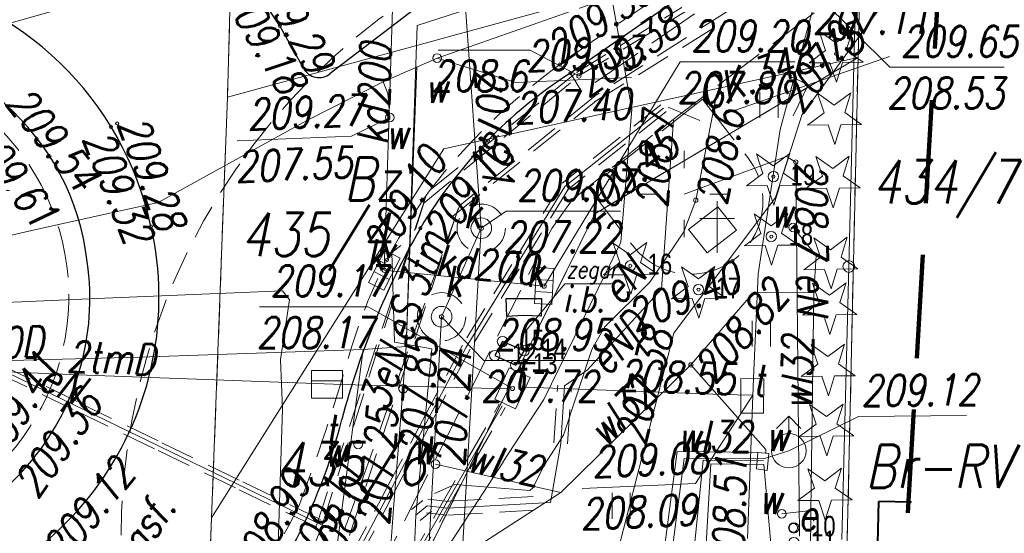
# Model space of a CAD drawing. Extents: x 6591072 to 6591270, y 5674713 to 5675005.
# Tile 36 of 37: x 6591226 to 6591254, y 5674957 to 5674972. Entities that reach past the tile are written whole.
import ezdxf
from ezdxf.enums import TextEntityAlignment as Align

# ---------------------------------------------------------------- set-up
doc = ezdxf.new("R2010")
doc.units = 0
doc.header["$PDMODE"] = 33
doc.header["$PDSIZE"] = 0.3
for name, pattern in [('1', [0]), ('2', [1.5, 1, -0.5]), ('BGT', [0]), ('BPB', [1.5, 1, -0.5]), ('BUD', [0]), ('KOC', [2, 1.5, -0.5]), ('KOJ', [0]), ('KON', [1.5, 1, -0.5]), ('KOU', [1.5, 1, -0.5]), ('UBE', [1.5, 1, -0.5]), ('UBT', [1.5, 1, -0.5]), ('UOK', [1.5, 1, -0.5]), ('UOT', [1.5, 1, -0.5]), ('UOW', [1.5, 1, -0.5]), ('UPE', [0]), ('UPG', [0]), ('UPK', [0]), ('UPT', [0]), ('UPW', [0]), ('UXE', [1.5, 1, -0.5])]:
    doc.linetypes.add(name, pattern=pattern)
doc.layers.get('0').update_dxf_attribs({"color": 250, "linetype": 'CONTINUOUS', "lineweight": 100})
doc.layers.add('BUIB', color=7, linetype='CONTINUOUS', lineweight=20, true_color=0x0a0909)
doc.layers.add('BUIB_O', color=7, linetype='CONTINUOUS', lineweight=20, true_color=0x0a0909)
for name, color, linetype, lineweight in [('DROGI_L_0', 7, 'KON', 18), ('Dzialki', 7, '1', 18), ('EBTPO_L_6', 250, '1', 25), ('EBTPO_T_1', 250, 'CONTINUOUS', 0), ('EBUPP_L_1', 250, 'BUD', 40), ('ENERGETYKA_L_0', 1, 'UXE', 18), ('ENERGETYKA_T_0', 1, 'CONTINUOUS', 18), ('ENERGETYKA_T_2', 1, 'CONTINUOUS', 18), ('Kontury', 90, '1', 18), ('Numery_dzialek', 7, 'CONTINUOUS', 18), ('Numery_konturow', 90, 'CONTINUOUS', 13), ('SDROK_T_0', 7, 'CONTINUOUS', 18), ('SDRPK_L_0', 7, 'KOJ', 25), ('SDRPK_L_1', 7, 'KOU', 18), ('SDRPK_L_2', 7, 'KOC', 18), ('SZAPM_T_0', 7, 'CONTINUOUS', 18), ('SZOPO_L_0', 7, 'BGT', 18), ('SZZPZ_T_0', 7, 'CONTINUOUS', 18), ('UEEOA_T_3', 1, 'CONTINUOUS', 18), ('UEEOA_T_9', 1, 'CONTINUOUS', 18), ('UEEOC_T_0', 1, 'CONTINUOUS', 18), ('UEEOC_T_1', 1, 'CONTINUOUS', 18), ('UEEOO_T_0', 1, 'CONTINUOUS', 18), ('UEEOO_T_1', 1, 'CONTINUOUS', 18), ('UEEPB_L_0', 1, 'UBE', 18), ('UEEPB_L_1', 1, 'UBE', 18), ('UEEPON_L_0', 1, 'UPE', 18), ('UEEPON_L_1', 1, 'UPE', 18), ('UGGPON_L_1', 2, 'UPG', 18), ('UKKOA_T_14', 36, 'CONTINUOUS', 18), ('UKKOA_T_3', 36, 'CONTINUOUS', 18), ('UKKOA_T_4', 36, 'CONTINUOUS', 18), ('UKKOA_T_9', 36, 'CONTINUOUS', 18), ('UKKOC_T_0', 36, 'CONTINUOUS', 18), ('UKKOC_T_1', 36, 'CONTINUOUS', 18), ('UKKOC_T_3', 36, 'CONTINUOUS', 18), ('UKKOC_T_4', 36, 'CONTINUOUS', 18), ('UKKOO_T_0', 36, 'CONTINUOUS', 18), ('UKKPA_L_5', 36, 'UOK', 18), ('UKKPOM_L_0', 36, 'UPG', 18), ('UKKPOP_L_1', 36, 'UPG', 18), ('UTTOA_T_14', 30, 'CONTINUOUS', 18), ('UTTOA_T_3', 30, 'CONTINUOUS', 18), ('UTTOC_T_2', 30, 'CONTINUOUS', 18), ('UTTOC_T_3', 30, 'CONTINUOUS', 18), ('UTTOO_T_2', 30, 'CONTINUOUS', 18), ('UTTPA_L_10', 30, '1', 18), ('UTTPA_L_7', 30, 'UOT', 18), ('UTTPB_L_2', 30, 'UBT', 18), ('UTTPOM_L_0', 30, 'UPT', 18), ('UTTPOM_L_1', 30, 'UPT', 18), ('UWWOA_T_12', 5, 'CONTINUOUS', 18), ('UWWOA_T_2', 5, 'CONTINUOUS', 18), ('UWWOA_T_3', 5, 'CONTINUOUS', 18), ('UWWOA_T_7', 5, 'CONTINUOUS', 18), ('UWWOA_T_8', 5, 'CONTINUOUS', 18), ('UWWOC_T_0', 5, 'CONTINUOUS', 18), ('UWWOC_T_2', 5, 'CONTINUOUS', 18), ('UWWOC_T_3', 5, 'CONTINUOUS', 18), ('UWWOO_T_1', 5, 'CONTINUOUS', 18), ('UWWOO_T_4', 5, 'CONTINUOUS', 18), ('UWWPA_L_0', 5, 'UOW', 18), ('UWWPL_L_0', 5, 'UPW', 18), ('UWWPL_L_1', 5, 'UPW', 18), ('UWWPM_L_0', 5, 'UPW', 18), ('UWWPM_L_1', 5, 'UPW', 18), ('UWWPM_L_6', 5, 'UPW', 18), ('WUKOS_T_1', 7, 'CONTINUOUS', 18), ('ZAKRES', 250, '2', 100)]:
    doc.layers.add(name, color=color, linetype=linetype, lineweight=lineweight)
for name, color, linetype, lineweight, plot in [('PP$$O', 209, 'CONTINUOUS', 13, False), ('PPINO', 4, 'CONTINUOUS', 13, False), ('PPINP', 4, 'CONTINUOUS', 13, False), ('PPULO', 181, 'CONTINUOUS', 13, False), ('PPULP', 181, 'CONTINUOUS', 13, False), ('PPZAO', 51, 'CONTINUOUS', 13, False), ('PPZAP', 51, 'CONTINUOUS', 13, False)]:
    doc.layers.add(name, color=color, linetype=linetype, lineweight=lineweight, plot=plot)
doc.styles.add('K1_ACAD', font='romans.shx', dxfattribs={"width": 0.8, "oblique": 12})
doc.styles.add('OPIS_PIK', font='txt', dxfattribs={"width": 0.8, "height": 1.2})
doc.styles.get("Standard").update_dxf_attribs({"font": 'Simplex.SHX', "width": 0.75})

# ---------------------------------------------------------------- blocks, each defined once
blk = doc.blocks.new('other_WSU')
at = {"linetype": 'Continuous'}
blk.add_circle((0, 0), 0.045, dxfattribs=at)
blk = doc.blocks.new('other_LAT')
at = {"linetype": 'Continuous'}
for p, q in [((0, 0.75), (0, 1.25)), ((-1.25, 0), (-0.75, 0)), ((0.75, 0), (1.25, 0)), ((0, -0.75), (0, -1.25))]:
    blk.add_line(p, q, dxfattribs=at)
blk = doc.blocks.new('other_UGE')
at = {"linetype": 'Continuous'}
blk.add_circle((0, 0), 0.0625, dxfattribs=at)
blk = doc.blocks.new('other_WLZ')
at = {"linetype": 'Continuous'}
blk.add_circle((0, 0), 0.3, dxfattribs=at)
blk = doc.blocks.new('other_KRA')
at = {"linetype": 'Continuous'}
for p, q in [((-0.525, -0.25), (-0.525, 0.25)), ((-0.525, 0.25), (0.525, 0.25)), ((-0.175, -0.25), (-0.175, 0.25)), ((0.175, -0.25), (0.175, 0.25)), ((0.525, 0.25), (0.525, -0.25)), ((0.525, -0.25), (-0.525, -0.25))]:
    blk.add_line(p, q, dxfattribs=at)
blk = doc.blocks.new('other_UGK')
at = {"linetype": 'Continuous'}
blk.add_circle((0, 0), 0.0625, dxfattribs=at)
blk = doc.blocks.new('other_WLD')
at = {"linetype": 'Continuous'}
for p, q in [((0.5, 0.333), (-0.5, 0.333)), ((-0.5, 0.333), (-0.5, -0.333)), ((0.5, -0.333), (0.5, 0.333)), ((-0.5, -0.333), (0.5, -0.333))]:
    blk.add_line(p, q, dxfattribs=at)
blk = doc.blocks.new('ARM')
at = {"linetype": 'Continuous'}
blk.add_circle((0, 0), 0.125, dxfattribs=at)
blk = doc.blocks.new('other_HYP')
at = {"linetype": 'Continuous'}
for p, q in [((0, 1), (-0.35355, 0.64645)), ((0, 1), (0.35355, 0.64645)), ((0, 0.5), (0, 1))]:
    blk.add_line(p, q, dxfattribs=at)
blk.add_circle((0, 0), 0.5, dxfattribs=at)
blk = doc.blocks.new('other_UGW')
at = {"linetype": 'Continuous'}
blk.add_circle((0, 0), 0.0625, dxfattribs=at)
blk = doc.blocks.new('other_FIG')
at = {"linetype": 'Continuous'}
for p, q in [((0, 0.75), (0, -0.75)), ((-0.5, 0.25), (0.5, 0.25))]:
    blk.add_line(p, q, dxfattribs=at)
blk = doc.blocks.new('other_DIN')
at = {"linetype": 'Continuous'}
for p, q in [((-0.3012, 0.09375), (-0.4937, 0.6621)), ((-0.4937, 0.6621), (-0.0039, 0.31545)), ((-0.0039, 0.31545), (0.4771, 0.67415)), ((0.4771, 0.67415), (0.2988, 0.1012)), ((-0.78225, -0.26495), (-0.3012, 0.09375)), ((0.2988, 0.1012), (0.7886, -0.24545)), ((-0.18225, -0.2575), (-0.78225, -0.26495)), ((0.01025, -0.82585), (-0.18225, -0.2575)), ((0.1886, -0.2529), (0.01025, -0.82585)), ((0.7886, -0.24545), (0.1886, -0.2529))]:
    blk.add_line(p, q, dxfattribs=at)
blk = doc.blocks.new('other_DIG')
at = {"linetype": 'Continuous'}
for p, q in [((-0.3012, 0.09375), (-0.4937, 0.6621)), ((-0.4937, 0.6621), (-0.0039, 0.31545)), ((-0.0039, 0.31545), (0.4771, 0.67415)), ((0.4771, 0.67415), (0.2988, 0.1012)), ((-0.78225, -0.26495), (-0.3012, 0.09375)), ((0.2988, 0.1012), (0.7886, -0.24545)), ((-0.18225, -0.2575), (-0.78225, -0.26495)), ((0.01025, -0.82585), (-0.18225, -0.2575)), ((0.1886, -0.2529), (0.01025, -0.82585)), ((0.7886, -0.24545), (0.1886, -0.2529))]:
    blk.add_line(p, q, dxfattribs=at)
blk.add_circle((0, 0), 0.045, dxfattribs=at)
blk = doc.blocks.new('TRA1')
at = {"linetype": 'Continuous'}
for p, q in [((-0.2625, -0.375), (-0.2625, 0.375)), ((0.2625, -0.375), (0.2625, 0.375))]:
    blk.add_line(p, q, dxfattribs=at)
blk = doc.blocks.new('other_PNN')
at = {"linetype": 'Continuous'}
for p, q in [((3.25, 0), (2.5429, 0.7071)), ((0.75, 0), (5.75, 0)), ((3.25, 0), (2.5429, -0.7071))]:
    blk.add_line(p, q, dxfattribs=at)
blk = doc.blocks.new('PIK_IN')
at = {"layer": 'PPINP'}
blk.add_point((0, 0), dxfattribs=at)
at = {"layer": 'PP$$O', "color": 0, "oblique": 15, "width": 0.8, "flags": 1}
blk.add_attdef('KOD', (1, -1.3), '', height=0.5, dxfattribs=at)
at = {"layer": 'PPINO', "color": 0, "style": 'OPIS_PIK', "width": 0.8}
blk.add_attdef('NR_PKT', (1, -0.5), '', height=1.2, dxfattribs=at)
blk = doc.blocks.new('PIK_UL')
at = {"layer": 'PPULP'}
blk.add_point((0, 0), dxfattribs=at)
at = {"layer": 'PP$$O', "oblique": 15, "width": 0.8, "flags": 1}
blk.add_attdef('KOD', (1, -1.3), '', height=0.5, dxfattribs=at)
at = {"layer": 'PPULO', "color": 0, "style": 'OPIS_PIK', "width": 0.8}
blk.add_attdef('NR_PKT', (1, -0.5), '', height=1.2, dxfattribs=at)
blk = doc.blocks.new('PIK_ZA')
at = {"layer": 'PPZAP'}
blk.add_point((0, 0), dxfattribs=at)
at = {"layer": 'PP$$O', "oblique": 15, "width": 0.8, "flags": 1}
blk.add_attdef('KOD', (1, -1.3), '', height=0.5, dxfattribs=at)
at = {"layer": 'PPZAO', "color": 0, "style": 'OPIS_PIK', "width": 0.8}
blk.add_attdef('NR_PKT', (1, -0.5), '', height=1.2, dxfattribs=at)

msp = doc.modelspace()

# ---------------------------------------------------------------- linework, layer by layer
at = {"layer": 'BUIB', "lineweight": 25, "flags": 128}
msp.add_lwpolyline([(6591239.486, 5674962.09), (6591240.094, 5674961.809), (6591240.342, 5674962.232), (6591239.71, 5674962.497)], close=True, dxfattribs=at)
at = {"layer": 'DROGI_L_0', "linetype": 'KON'}
msp.add_arc((6591247.589, 5674956.77), 18.948, 95.0149, 180.4119, dxfattribs=at)
at = {"layer": 'Dzialki'}
for p, q in [((6591231.73, 5674969.59), (6591232.07, 5674982.12)), ((6591250.12, 5674974.63), (6591231.73, 5674969.59)), ((6591250.03, 5674970.74), (6591250.08, 5674972.68)), ((6591238.01, 5674968.09), (6591250.03, 5674970.74)), ((6591242.39, 5674966.21), (6591250.03, 5674970.74)), ((6591248.83, 5674917.26), (6591250.03, 5674970.74)), ((6591231.27, 5674957.38), (6591231.73, 5674969.59)), ((6591231.27, 5674957.38), (6591238.01, 5674968.09)), ((6591230.7, 5674942.56), (6591242.39, 5674966.21)), ((6591230.93, 5674948.52), (6591231.27, 5674957.38))]:
    msp.add_line(p, q, dxfattribs=at)
at = {"layer": 'EBTPO_L_6', "linetype": 'BUD'}
for p, q in [((6591239.822, 5674963.744), (6591240.844, 5674963.744)), ((6591239.841, 5674963.228), (6591239.822, 5674963.744)), ((6591240.844, 5674963.744), (6591240.835, 5674963.237)), ((6591240.309, 5674963.256), (6591239.841, 5674963.228)), ((6591240.835, 5674963.237), (6591240.309, 5674963.256))]:
    msp.add_line(p, q, dxfattribs=at)
at = {"layer": 'EBTPO_T_1', "linetype": 'Continuous'}
for p, q in [((6591240.34, 5674962.75), (6591241.525, 5674964.173)), ((6591241.525, 5674964.173), (6591242.973, 5674964.173))]:
    msp.add_line(p, q, dxfattribs=at)
at = {"layer": 'EBUPP_L_1', "linetype": '1'}
for p in [(6591250.129, 5674936.71), (6591251.585, 5674957.833)]:
    msp.add_line(p, (6591250.632, 5674957.856), dxfattribs=at)
at = {"layer": 'ENERGETYKA_L_0', "linetype": 'UXE'}
msp.add_line((6591244.52, 5674969.301), (6591245.509, 5674968.885), dxfattribs=at)
at = {"layer": 'Kontury', "linetype": 'KOU'}
for p, q in [((6591232.07, 5674982.12), (6591231.73, 5674969.59)), ((6591250.03, 5674970.74), (6591250.08, 5674972.68)), ((6591250.03, 5674970.74), (6591242.39, 5674966.21)), ((6591248.83, 5674917.26), (6591250.03, 5674970.74)), ((6591231.73, 5674969.59), (6591231.27, 5674957.38)), ((6591242.39, 5674966.21), (6591230.7, 5674942.56)), ((6591231.27, 5674957.38), (6591230.93, 5674948.52))]:
    msp.add_line(p, q, dxfattribs=at)
at = {"layer": 'SDRPK_L_0', "linetype": 'KOJ'}
for p, q in [((6591239.46, 5674973.91), (6591234.71, 5674970.28)), ((6591233.25, 5674971.66), (6591232.53, 5674972.74)), ((6591244.96, 5674972.56), (6591241.68, 5674970.29)), ((6591233.94, 5674970.43), (6591233.25, 5674971.66))]:
    msp.add_line(p, q, dxfattribs=at)
for centre, radius, start, end in [((6591220.353, 5674963.851), 9.37, 12.2543, 79.693), ((6591220.516, 5674964.001), 7.19, 6.4597, 91.0013), ((6591234.384, 5674970.659), 0.5, 207.3045, 310.6486), ((6591249.036, 5674958.827), 13.62, 122.6878, 149.2542), ((6591220.473, 5674963.776), 9.27, 275.6161, 12.8681), ((6591257.106, 5674954.423), 22.81, 150.109, 165.2242), ((6591220.358, 5674963.74), 7.38, 269.6273, 8.3377), ((6591219.193, 5674964.267), 16.36, 318.0456, 345.7492)]:
    msp.add_arc(centre, radius, start, end, dxfattribs=at)
at = {"layer": 'SDRPK_L_1', "linetype": 'KOU'}
for centre, radius, start, end in [((6591278.729, 5674919.074), 63.59, 120.47335, 125.96839), ((6591252.087, 5674955.687), 18.31, 125.787, 142.1973), ((6591250.052, 5674957.822), 15.4, 143.8334, 163.9874), ((6591179.099, 5674978.339), 58.46, 339.36804, 343.84147), ((6591214.853, 5674967.23), 21.2, 318.7428, 333.4072)]:
    msp.add_arc(centre, radius, start, end, dxfattribs=at)
at = {"layer": 'SDRPK_L_2', "linetype": 'KOC'}
for p, q in [((6591250.35, 5674973.25), (6591244.06, 5674968.49)), ((6591245.28, 5674972.01), (6591242.01, 5674969.75)), ((6591242.01, 5674969.75), (6591241.68, 5674970.29)), ((6591245.52, 5674969.53), (6591242.22, 5674966.96)), ((6591245.52, 5674969.53), (6591246.83, 5674967.84)), ((6591244.06, 5674968.49), (6591241.73, 5674966.61)), ((6591242.22, 5674966.96), (6591243.48, 5674965.3)), ((6591241.73, 5674966.61), (6591241.14, 5674965.78)), ((6591245.96, 5674966.41), (6591245.11, 5674965.75)), ((6591246.5, 5674965.73), (6591245.96, 5674966.41)), ((6591241.14, 5674965.78), (6591230.59, 5674944.83)), ((6591245.11, 5674965.75), (6591245.65, 5674965.07)), ((6591245.65, 5674965.07), (6591246.5, 5674965.73))]:
    msp.add_line(p, q, dxfattribs=at)
for centre, radius, start, end in [((6591220.196, 5674963.807), 6.93, 315.0393, 48.0385), ((6591245.166, 5674966.556), 2.102, 216.6873, 37.6522)]:
    msp.add_arc(centre, radius, start, end, dxfattribs=at)
at = {"layer": 'SZOPO_L_0', "linetype": 'BGT'}
for p, q in [((6591249.96, 5674972.6), (6591249.762, 5674964.677)), ((6591249.762, 5674964.677), (6591249.563, 5674956.753))]:
    msp.add_line(p, q, dxfattribs=at)
msp.add_circle((6591249.762, 5674964.677), 0.17, dxfattribs=at)
at = {"layer": 'UEEOC_T_1', "linetype": 'Continuous'}
for p in [(6591237.84, 5674970.96), (6591241.93, 5674970.21)]:
    msp.add_line(p, (6591240.51, 5674970.96), dxfattribs=at)
at = {"layer": 'UEEPB_L_0', "linetype": 'UBE'}
for p, q in [((6591241.858, 5674970.305), (6591245.677, 5674972.672)), ((6591242.384, 5674969.455), (6591246.204, 5674971.822)), ((6591237.645, 5674966.921), (6591241.808, 5674970.269)), ((6591238.271, 5674966.142), (6591242.434, 5674969.49)), ((6591244.302, 5674969.368), (6591241.442, 5674967.098)), ((6591244.458, 5674969.172), (6591241.598, 5674966.902)), ((6591241.413, 5674967.065), (6591239.983, 5674964.735)), ((6591241.627, 5674966.935), (6591240.197, 5674964.605)), ((6591234.32, 5674957.187), (6591237.483, 5674966.69)), ((6591235.269, 5674956.871), (6591238.432, 5674966.374)), ((6591239.983, 5674964.735), (6591238.553, 5674962.405)), ((6591240.197, 5674964.605), (6591238.767, 5674962.275)), ((6591238.549, 5674962.398), (6591237.506, 5674960.425)), ((6591238.771, 5674962.282), (6591237.727, 5674960.308)), ((6591225.006, 5674961.617), (6591227.361, 5674960.477)), ((6591225.114, 5674961.843), (6591227.469, 5674960.703)), ((6591241.203, 5674959.554), (6591241.313, 5674961.23)), ((6591241.602, 5674959.528), (6591241.712, 5674961.204)), ((6591227.361, 5674960.477), (6591229.716, 5674959.337)), ((6591227.469, 5674960.703), (6591229.824, 5674959.563)), ((6591237.506, 5674960.425), (6591236.463, 5674958.452)), ((6591237.727, 5674960.308), (6591236.684, 5674958.335)), ((6591229.824, 5674959.563), (6591232.179, 5674958.423)), ((6591229.716, 5674959.337), (6591232.071, 5674958.197)), ((6591232.179, 5674958.423), (6591234.534, 5674957.283)), ((6591236.463, 5674958.452), (6591235.419, 5674956.478)), ((6591232.071, 5674958.197), (6591234.426, 5674957.057)), ((6591236.684, 5674958.335), (6591235.641, 5674956.362)), ((6591237.07, 5674957.619), (6591237.399, 5674957.883)), ((6591237.546, 5674957.926), (6591238.14, 5674957.86)), ((6591238.107, 5674957.861), (6591241.093, 5674958.026)), ((6591237.32, 5674957.307), (6591237.65, 5674957.571)), ((6591238.129, 5674957.462), (6591241.115, 5674957.627)), ((6591237.503, 5674957.528), (6591238.096, 5674957.463)), ((6591232.779, 5674952.892), (6591234.324, 5674957.198)), ((6591234.48, 5674957.17), (6591234.02, 5674956.01))]:
    msp.add_line(p, q, dxfattribs=at)
at = {"layer": 'UEEPB_L_1', "linetype": 'UBE'}
for p, q in [((6591241.93, 5674970.21), (6591245.75, 5674972.52)), ((6591246.31, 5674972.13), (6591242.4, 5674969.63)), ((6591237.43, 5674966.52), (6591241.93, 5674970.21)), ((6591242.4, 5674969.63), (6591238.46, 5674966.44)), ((6591238.46, 5674966.44), (6591233.43, 5674952.25)), ((6591234.48, 5674957.17), (6591237.43, 5674966.52))]:
    msp.add_line(p, q, dxfattribs=at)
at = {"layer": 'UEEPON_L_0', "linetype": 'UPE'}
for p, q in [((6591245.321, 5674966.602), (6591245.882, 5674969.458)), ((6591241.52, 5674967), (6591244.38, 5674969.27)), ((6591244.98, 5674966.78), (6591247.95, 5674967.87)), ((6591247.95, 5674967.87), (6591248.22, 5674967.71)), ((6591248.22, 5674967.71), (6591248.33, 5674956.85)), ((6591238.66, 5674962.34), (6591241.52, 5674967)), ((6591244.969, 5674965.686), (6591245.321, 5674966.602)), ((6591243.989, 5674964.224), (6591244.969, 5674965.686)), ((6591242.672, 5674962.917), (6591243.989, 5674964.224)), ((6591234.48, 5674957.17), (6591220.35, 5674964.01)), ((6591242.299, 5674962.271), (6591242.672, 5674962.917)), ((6591235.53, 5674956.42), (6591238.66, 5674962.34)), ((6591241.482, 5674959.784), (6591242.299, 5674962.271)), ((6591240.937, 5674958.941), (6591241.482, 5674959.784)), ((6591240.595, 5674958.256), (6591240.937, 5674958.941)), ((6591237.74, 5674958.086), (6591238.329, 5674958.351)), ((6591238.329, 5674958.351), (6591240.509, 5674958.172)), ((6591240.509, 5674958.172), (6591240.595, 5674958.256))]:
    msp.add_line(p, q, dxfattribs=at)
at = {"layer": 'UEEPON_L_1', "linetype": 'UPE'}
for p, q in [((6591244.673, 5674968.927), (6591244.328, 5674964.018)), ((6591236.496, 5674965.081), (6591236.76, 5674965.286)), ((6591236.575, 5674962.482), (6591236.496, 5674965.081)), ((6591227.939, 5674963.744), (6591233.328, 5674963.966)), ((6591233.328, 5674963.966), (6591233.53, 5674963.705)), ((6591242.272, 5674961.782), (6591244.328, 5674964.018)), ((6591216.052, 5674963.254), (6591227.939, 5674963.744)), ((6591233.53, 5674963.705), (6591233.267, 5674961.974)), ((6591237.664, 5674962.287), (6591236.575, 5674962.482)), ((6591237.195, 5674957.463), (6591237.664, 5674962.287)), ((6591233.267, 5674961.974), (6591233.327, 5674960.541)), ((6591242.164, 5674961.665), (6591241.512, 5674961.217)), ((6591242.164, 5674961.665), (6591242.272, 5674961.782)), ((6591241.512, 5674961.217), (6591241.402, 5674959.541)), ((6591233.327, 5674960.541), (6591232.572, 5674937.354)), ((6591241.402, 5674959.541), (6591241.104, 5674957.827)), ((6591237.524, 5674957.727), (6591237.195, 5674957.463)), ((6591238.118, 5674957.662), (6591237.524, 5674957.727)), ((6591241.104, 5674957.827), (6591238.118, 5674957.662)), ((6591237.195, 5674957.463), (6591237.116, 5674955.538))]:
    msp.add_line(p, q, dxfattribs=at)
at = {"layer": 'UGGPON_L_1', "linetype": 'UPG'}
for p, q in [((6591242.845, 5674972.664), (6591243.468, 5674969.247)), ((6591243.468, 5674969.247), (6591243.15, 5674965.38)), ((6591243.15, 5674965.38), (6591240.908, 5674960.821)), ((6591240.908, 5674960.821), (6591239.725, 5674959)), ((6591239.726, 5674959), (6591235.915, 5674953.135))]:
    msp.add_line(p, q, dxfattribs=at)
at = {"layer": 'UKKOC_T_0', "linetype": 'Continuous'}
for p, q in [((6591240.92, 5674964.11), (6591244.868, 5674970.618)), ((6591244.868, 5674970.618), (6591248.191, 5674970.618))]:
    msp.add_line(p, q, dxfattribs=at)
at = {"layer": 'UKKOC_T_4', "linetype": 'Continuous'}
for p, q in [((6591239.095, 5674965.789), (6591239.815, 5674966.28)), ((6591239.815, 5674966.28), (6591243.137, 5674966.28)), ((6591237.944, 5674963.218), (6591239.167, 5674961.945)), ((6591239.167, 5674961.945), (6591242.489, 5674961.945))]:
    msp.add_line(p, q, dxfattribs=at)
at = {"layer": 'UKKPA_L_5', "linetype": 'UOK'}
for centre in [(6591239.095, 5674965.789), (6591237.944, 5674963.218)]:
    msp.add_circle(centre, 0.7, dxfattribs=at)
at = {"layer": 'UKKPOM_L_0', "linetype": 'UPG'}
for p, q in [((6591220.84, 5674970.44), (6591236.6, 5674974.91)), ((6591236.6, 5674974.91), (6591236.28, 5674964.57)), ((6591240.92, 5674964.11), (6591236.28, 5674964.57))]:
    msp.add_line(p, q, dxfattribs=at)
at = {"layer": 'UKKPOP_L_1', "linetype": 'UPK'}
for p, q in [((6591238.1, 5674979.646), (6591239.095, 5674965.789)), ((6591239.095, 5674965.789), (6591237.211, 5674933.701)), ((6591237.944, 5674963.218), (6591239.095, 5674965.789)), ((6591236.057, 5674929.305), (6591237.944, 5674963.218))]:
    msp.add_line(p, q, dxfattribs=at)
at = {"layer": 'UTTOC_T_3', "linetype": 'Continuous'}
for p, q in [((6591248.58, 5674972.82), (6591250.952, 5674970.46)), ((6591250.952, 5674970.46), (6591254.274, 5674970.46)), ((6591232.658, 5674963.51), (6591235.817, 5674963.51)), ((6591240, 5674961.14), (6591235.817, 5674963.51)), ((6591246.979, 5674960.942), (6591245.309, 5674958.375)), ((6591242.022, 5674958.237), (6591245.309, 5674958.375))]:
    msp.add_line(p, q, dxfattribs=at)
at = {"layer": 'UTTPA_L_10', "linetype": 'UPT'}
for p, q in [((6591234.171, 5674961.359), (6591234.17, 5674960.859)), ((6591235.072, 5674961.357), (6591234.171, 5674961.359)), ((6591235.071, 5674960.857), (6591235.072, 5674961.357)), ((6591234.17, 5674960.859), (6591235.071, 5674960.857))]:
    msp.add_line(p, q, dxfattribs=at)
at = {"layer": 'UTTPA_L_7', "linetype": 'UOT'}
for p, q in [((6591234.171, 5674961.359), (6591234.172, 5674961.659)), ((6591234.172, 5674961.659), (6591235.073, 5674961.657)), ((6591235.072, 5674961.357), (6591235.073, 5674961.657)), ((6591234.171, 5674961.359), (6591234.17, 5674960.859)), ((6591235.071, 5674960.857), (6591235.072, 5674961.357)), ((6591234.17, 5674960.859), (6591235.071, 5674960.857))]:
    msp.add_line(p, q, dxfattribs=at)
at = {"layer": 'UTTPB_L_2', "linetype": 'UBT'}
for p, q in [((6591238.728, 5674959.14), (6591239.613, 5674960.68)), ((6591238.902, 5674959.04), (6591239.787, 5674960.58)), ((6591237.843, 5674957.6), (6591238.728, 5674959.14)), ((6591238.017, 5674957.5), (6591238.902, 5674959.04)), ((6591236.958, 5674956.06), (6591237.843, 5674957.6)), ((6591237.132, 5674955.96), (6591238.017, 5674957.5))]:
    msp.add_line(p, q, dxfattribs=at)
at = {"layer": 'UTTPOM_L_0', "linetype": 'UPT'}
msp.add_line((6591236.16, 5674954.47), (6591239.7, 5674960.63), dxfattribs=at)
at = {"layer": 'UTTPOM_L_1', "linetype": 'UPT'}
for p, q in [((6591248.807, 5674972.476), (6591247.768, 5674968.65)), ((6591247.768, 5674968.65), (6591247.134, 5674964.468)), ((6591247.134, 5674964.468), (6591246.998, 5674961.436)), ((6591217.103, 5674961.94), (6591227.646, 5674961.523)), ((6591227.646, 5674961.523), (6591235.072, 5674961.252)), ((6591246.819, 5674956.781), (6591246.998, 5674961.436)), ((6591239.84, 5674961.128), (6591235.072, 5674961.252)), ((6591246.077, 5674960.966), (6591240.39, 5674961.17)), ((6591246.979, 5674960.942), (6591246.077, 5674960.966))]:
    msp.add_line(p, q, dxfattribs=at)
at = {"layer": 'UWWOC_T_0', "linetype": 'Continuous'}
for p, q in [((6591248.02, 5674959.33), (6591250.047, 5674960.322)), ((6591250.047, 5674960.322), (6591253.174, 5674960.349))]:
    msp.add_line(p, q, dxfattribs=at)
at = {"layer": 'UWWOC_T_2', "linetype": 'Continuous'}
for p, q in [((6591237.815, 5674970.728), (6591240.101, 5674970.021)), ((6591240.101, 5674970.021), (6591243.453, 5674970.161))]:
    msp.add_line(p, q, dxfattribs=at)
at = {"layer": 'UWWOC_T_3', "linetype": 'Continuous'}
for p in [(6591236.442, 5674969.001), (6591232.012, 5674968.323)]:
    msp.add_line(p, (6591235.331, 5674968.462), dxfattribs=at)
at = {"layer": 'UWWPA_L_0', "linetype": 'UOW'}
for p, q in [((6591247.12, 5674959.28), (6591247.08, 5674958.8)), ((6591247.44, 5674959.25), (6591247.12, 5674959.28)), ((6591247.39, 5674958.76), (6591247.44, 5674959.25)), ((6591247.08, 5674958.8), (6591247.39, 5674958.76))]:
    msp.add_line(p, q, dxfattribs=at)
at = {"layer": 'UWWPL_L_0', "linetype": 'UPW'}
for p, q in [((6591248.81, 5674965), (6591248.15, 5674965.81)), ((6591248.75, 5674963.91), (6591248.81, 5674965)), ((6591245.18, 5674961.82), (6591247, 5674963.92)), ((6591247, 5674963.92), (6591248.75, 5674963.91)), ((6591248.75, 5674963.91), (6591248.66, 5674957.59)), ((6591241.4, 5674958.12), (6591245.18, 5674961.82)), ((6591245.18, 5674961.82), (6591247.35, 5674959.37)), ((6591243.81, 5674951.95), (6591244.78, 5674959.31)), ((6591244.78, 5674959.31), (6591247.12, 5674959.28)), ((6591247.284, 5674959.091), (6591248.02, 5674959.33)), ((6591244, 5674951.55), (6591244.98, 5674959.1)), ((6591244.68, 5674950.5), (6591245.53, 5674959.06)), ((6591244.98, 5674959.1), (6591247.284, 5674959.091)), ((6591245.53, 5674959.06), (6591247.284, 5674959.033)), ((6591241.4, 5674958.12), (6591237.77, 5674958.94)), ((6591245.76, 5674958.95), (6591245.25, 5674950.43)), ((6591247.294, 5674958.933), (6591245.76, 5674958.95)), ((6591247.71, 5674954.18), (6591247.294, 5674958.933)), ((6591239, 5674956.56), (6591241.4, 5674958.12)), ((6591248.66, 5674957.59), (6591247.82, 5674957.5)), ((6591248.66, 5674957.59), (6591248.62, 5674950.02))]:
    msp.add_line(p, q, dxfattribs=at)
at = {"layer": 'UWWPL_L_1', "linetype": 'UPW'}
for p, q in [((6591236.244, 5674970.037), (6591236.388, 5674969.694)), ((6591236.388, 5674969.694), (6591236.442, 5674969.001))]:
    msp.add_line(p, q, dxfattribs=at)
at = {"layer": 'UWWPM_L_0', "linetype": 'UPW'}
for p, q in [((6591248.4, 5674969.07), (6591252.498, 5674974.694)), ((6591247.63, 5674966.68), (6591248.4, 5674969.07)), ((6591244.68, 5674962.74), (6591247.63, 5674966.68)), ((6591242.31, 5674953.48), (6591244.68, 5674962.74)), ((6591247.35, 5674959.37), (6591247.356, 5674959.265))]:
    msp.add_line(p, q, dxfattribs=at)
at = {"layer": 'UWWPM_L_1', "linetype": 'UPW'}
for p, q in [((6591237.815, 5674970.728), (6591252.563, 5674975.903)), ((6591236.244, 5674970.037), (6591237.815, 5674970.728)), ((6591236.244, 5674970.037), (6591237.815, 5674970.728)), ((6591236.92, 5674962.356), (6591237.229, 5674970.471)), ((6591234.036, 5674968.919), (6591236.244, 5674970.037)), ((6591229.718, 5674966.539), (6591234.036, 5674968.919)), ((6591226.477, 5674965.814), (6591229.718, 5674966.539)), ((6591223.257, 5674965.094), (6591226.477, 5674965.814)), ((6591236.802, 5674960.816), (6591236.92, 5674962.356)), ((6591236.553, 5674957.65), (6591236.802, 5674960.816)), ((6591235.89, 5674949.158), (6591236.553, 5674957.65))]:
    msp.add_line(p, q, dxfattribs=at)
at = {"layer": 'UWWPM_L_6', "linetype": 'UPW'}
for p, q in [((6591237.239, 5674971.673), (6591252.605, 5674976.669)), ((6591236.92, 5674962.356), (6591237.239, 5674971.673)), ((6591229.191, 5674962.044), (6591235.67, 5674962.269)), ((6591235.67, 5674962.269), (6591234.604, 5674954.3)), ((6591235.67, 5674962.269), (6591236.92, 5674962.356)), ((6591217.25, 5674961.743), (6591229.191, 5674962.044))]:
    msp.add_line(p, q, dxfattribs=at)
at = {"layer": 'ZAKRES', "linetype": 'BPB', "ltscale": 3}
msp.add_lwpolyline([(6591165.185, 5674987.457), (6591158.691, 5674859.807), (6591109.553, 5674863.045), (6591110.755, 5674725.53), (6591237.72, 5674719.424), (6591252.958, 5674983.187)], close=True, dxfattribs=at)

# ---------------------------------------------------------------- block references
at = {"layer": 'ENERGETYKA_T_2', "rotation": 19.1866197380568}
msp.add_blockref('other_PNN', (6591245.509, 5674968.885), dxfattribs=at)
at = {"layer": 'ENERGETYKA_T_2', "color": 253, "rotation": 19.1866197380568}
msp.add_blockref('other_PNN', (6591245.509, 5674968.885), dxfattribs=at)
at = {"layer": 'PPINP', "linetype": 'ByBlock', "xscale": 0.5, "yscale": 0.5, "zscale": 0.5}
for p, values in [((6591248.165, 5674957.09, 208.92), {'NR_PKT': '10'}), ((6591248.17, 5674956.662, 208.91), {'NR_PKT': '11'})]:
    msp.add_blockref('PIK_IN', p, dxfattribs=at).add_auto_attribs(values)
at = {"layer": 'PPULP', "xscale": 0.5, "yscale": 0.5, "zscale": 0.5}
for p, values in [((6591239.71, 5674962.497, 209.277), {'NR_PKT': '15'}), ((6591239.486, 5674962.09, 209.149), {'NR_PKT': '12'}), ((6591240.342, 5674962.232, 209.113), {'NR_PKT': '14'}), ((6591240.094, 5674961.809, 209.117), {'NR_PKT': '13'})]:
    msp.add_blockref('PIK_UL', p, dxfattribs=at).add_auto_attribs(values)
at = {"layer": 'PPZAP', "xscale": 0.5, "yscale": 0.5, "zscale": 0.5}
for p, values in [((6591247.572, 5674967.287, 209.3), {'NR_PKT': '19'}), ((6591247.512, 5674965.547, 209.317), {'NR_PKT': '18'}), ((6591243.421, 5674964.697, 209.3), {'NR_PKT': '16'}), ((6591245.399, 5674964.006, 209.29), {'NR_PKT': '17'})]:
    msp.add_blockref('PIK_ZA', p, dxfattribs=at).add_auto_attribs(values)
at = {"layer": 'SZAPM_T_0'}
msp.add_blockref('other_FIG', (6591245.94, 5674965.82), dxfattribs=at)
at = {"layer": 'SZAPM_T_0', "color": 253}
msp.add_blockref('other_FIG', (6591245.94, 5674965.82), dxfattribs=at)
at = {"layer": 'SZZPZ_T_0'}
for name, p in [('other_DIG', (6591249.39, 5674970.85)), ('TRA1', (6591247.444, 5674969.367)), ('other_DIN', (6591249.344, 5674969.044)), ('other_DIN', (6591249.298, 5674967.206)), ('other_DIN', (6591249.238, 5674964.85)), ('other_DIN', (6591249.205, 5674963.527)), ('TRA1', (6591247.222, 5674962.726)), ('other_DIN', (6591249.16, 5674961.753)), ('other_DIN', (6591249.116, 5674960.006)), ('other_DIN', (6591249.069, 5674958.145)), ('TRA1', (6591243.158, 5674957.73))]:
    msp.add_blockref(name, p, dxfattribs=at)
at = {"layer": 'SZZPZ_T_0', "color": 253}
for name, p in [('other_DIG', (6591249.39, 5674970.85)), ('TRA1', (6591247.444, 5674969.367)), ('other_DIN', (6591249.344, 5674969.044)), ('other_DIG', (6591247.572, 5674967.286, 209.3)), ('other_DIN', (6591249.298, 5674967.206)), ('other_DIG', (6591247.512, 5674965.546, 209.317)), ('other_DIG', (6591243.421, 5674964.696, 209.3)), ('other_DIN', (6591249.238, 5674964.85)), ('other_DIG', (6591245.399, 5674964.005, 209.29)), ('other_DIN', (6591249.205, 5674963.527)), ('TRA1', (6591247.222, 5674962.726)), ('other_DIN', (6591249.16, 5674961.753)), ('other_DIN', (6591249.116, 5674960.006)), ('other_DIN', (6591249.069, 5674958.145)), ('TRA1', (6591243.158, 5674957.73))]:
    msp.add_blockref(name, p, dxfattribs=at)
at = {"layer": 'UEEOA_T_9', "rotation": 269.9999974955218}
msp.add_blockref('other_LAT', (6591244.98, 5674966.78), dxfattribs=at)
at = {"layer": 'UEEOA_T_9', "color": 253}
for name, p, rotation in [('other_LAT', (6591244.98, 5674966.78), 269.9999974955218), ('ARM', (6591248.151, 5674957.089), 348.6199998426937)]:
    msp.add_blockref(name, p, dxfattribs=dict(at, rotation=rotation))
at = {"layer": 'UEEOC_T_0'}
msp.add_blockref('other_UGE', (6591248.22, 5674967.71), dxfattribs=at)
at = {"layer": 'UEEOC_T_0', "color": 253}
msp.add_blockref('other_UGE', (6591248.22, 5674967.71), dxfattribs=at)
at = {"layer": 'UEEOC_T_0', "rotation": 2.401429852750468}
msp.add_blockref('other_UGE', (6591245.321, 5674966.602), dxfattribs=at)
at = {"layer": 'UEEOC_T_0', "color": 253, "rotation": 2.401429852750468}
msp.add_blockref('other_UGE', (6591245.321, 5674966.602), dxfattribs=at)
at = {"layer": 'UEEOC_T_1'}
msp.add_blockref('other_UGE', (6591241.93, 5674970.21), dxfattribs=at)
at = {"layer": 'UEEOC_T_1', "color": 253}
msp.add_blockref('other_UGE', (6591241.93, 5674970.21), dxfattribs=at)
at = {"layer": 'UKKOA_T_14'}
for p in [(6591239.095, 5674965.789), (6591237.944, 5674963.218)]:
    msp.add_blockref('other_WLZ', p, dxfattribs=at)
at = {"layer": 'UKKOA_T_14', "color": 253}
for p in [(6591239.095, 5674965.789), (6591237.944, 5674963.218)]:
    msp.add_blockref('other_WLZ', p, dxfattribs=at)
at = {"layer": 'UKKOA_T_9'}
for p, rotation in [((6591236.28, 5674964.57), 62.86854815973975), ((6591240.92, 5674964.11), 86.93999260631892)]:
    msp.add_blockref('other_KRA', p, dxfattribs=dict(at, rotation=rotation))
at = {"layer": 'UKKOA_T_9', "color": 253}
for p, rotation in [((6591236.28, 5674964.57), 62.86854815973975), ((6591240.92, 5674964.11), 86.93999260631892)]:
    msp.add_blockref('other_KRA', p, dxfattribs=dict(at, rotation=rotation))
at = {"layer": 'UKKOC_T_3'}
for p in [(6591236.28, 5674964.57), (6591240.92, 5674964.11)]:
    msp.add_blockref('other_UGK', p, dxfattribs=at)
at = {"layer": 'UKKOC_T_3', "color": 253}
for p in [(6591236.28, 5674964.57), (6591240.92, 5674964.11)]:
    msp.add_blockref('other_UGK', p, dxfattribs=at)
at = {"layer": 'UKKOC_T_4'}
for p in [(6591239.095, 5674965.789), (6591237.944, 5674963.218)]:
    msp.add_blockref('other_UGK', p, dxfattribs=at)
at = {"layer": 'UKKOC_T_4', "color": 253}
for p in [(6591239.095, 5674965.789), (6591237.944, 5674963.218)]:
    msp.add_blockref('other_UGK', p, dxfattribs=at)
at = {"layer": 'UTTOA_T_14'}
for p, rotation in [((6591240, 5674961.14), 65.12999647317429), ((6591246.96, 5674960.92), 89.57201966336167)]:
    msp.add_blockref('other_WLD', p, dxfattribs=dict(at, rotation=rotation))
at = {"layer": 'UTTOA_T_14', "color": 253}
for p, rotation in [((6591240, 5674961.14), 65.12999647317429), ((6591246.96, 5674960.92), 89.57201966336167)]:
    msp.add_blockref('other_WLD', p, dxfattribs=dict(at, rotation=rotation))
at = {"layer": 'UTTOC_T_3'}
msp.add_blockref('other_UGE', (6591240, 5674961.14), dxfattribs=at)
at = {"layer": 'UTTOC_T_3', "color": 253}
msp.add_blockref('other_UGE', (6591240, 5674961.14), dxfattribs=at)
at = {"layer": 'UWWOA_T_12'}
for p, rotation in [((6591236.442, 5674969.001), 2.399025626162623), ((6591235.521, 5674959.512), 2.398615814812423)]:
    msp.add_blockref('ARM', p, dxfattribs=dict(at, rotation=rotation))
at = {"layer": 'UWWOA_T_12', "color": 253}
for p, rotation in [((6591236.442, 5674969.001), 2.399025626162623), ((6591235.521, 5674959.512), 2.398615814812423)]:
    msp.add_blockref('ARM', p, dxfattribs=dict(at, rotation=rotation))
at = {"layer": 'UWWOA_T_7'}
for name, p in [('ARM', (6591248.15, 5674965.81)), ('other_HYP', (6591248.02, 5674959.33)), ('ARM', (6591237.77, 5674958.94)), ('ARM', (6591247.82, 5674957.5))]:
    msp.add_blockref(name, p, dxfattribs=at)
at = {"layer": 'UWWOA_T_7', "color": 253}
for name, p in [('ARM', (6591248.15, 5674965.81)), ('other_HYP', (6591248.02, 5674959.33)), ('ARM', (6591237.77, 5674958.94)), ('ARM', (6591247.82, 5674957.5))]:
    msp.add_blockref(name, p, dxfattribs=at)
at = {"layer": 'UWWOA_T_8'}
for p, rotation in [((6591237.815, 5674970.728), 2.399435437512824), ((6591236.826, 5674961.123), 2.399025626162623)]:
    msp.add_blockref('ARM', p, dxfattribs=dict(at, rotation=rotation))
at = {"layer": 'UWWOA_T_8', "color": 253}
for p, rotation in [((6591237.815, 5674970.728), 2.399435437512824), ((6591236.826, 5674961.123), 2.399025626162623)]:
    msp.add_blockref('ARM', p, dxfattribs=dict(at, rotation=rotation))
at = {"layer": 'UWWOC_T_0'}
msp.add_blockref('other_UGW', (6591245.18, 5674961.82), dxfattribs=at)
at = {"layer": 'UWWOC_T_0', "color": 253}
msp.add_blockref('other_UGW', (6591245.18, 5674961.82), dxfattribs=at)
at = {"layer": 'WUKOS_T_1'}
for p in [(6591233.19, 5674971.52), (6591233.25, 5674971.66), (6591241.38, 5674970.54), (6591241.68, 5674970.29), (6591228.35, 5674968.73), (6591228.53, 5674968.83), (6591239.29, 5674968.33), (6591241.73, 5674966.61), (6591229.51, 5674965.84), (6591237.33, 5674965.79), (6591236.36, 5674964.87), (6591246.38, 5674964.84)]:
    msp.add_blockref('other_WSU', p, dxfattribs=at)
at = {"layer": 'WUKOS_T_1', "color": 253}
for p in [(6591233.19, 5674971.52), (6591233.25, 5674971.66), (6591241.38, 5674970.54), (6591241.68, 5674970.29), (6591228.35, 5674968.73), (6591228.53, 5674968.83), (6591239.29, 5674968.33), (6591241.73, 5674966.61), (6591229.51, 5674965.84), (6591237.33, 5674965.79), (6591236.36, 5674964.87), (6591246.38, 5674964.84)]:
    msp.add_blockref('other_WSU', p, dxfattribs=at)

# ---------------------------------------------------------------- texts
at = {"layer": 'BUIB_O', "insert": (6591242.071, 5674963.734), "char_height": 0.75, "attachment_point": 5, "style": 'K1_ACAD'}
msp.add_mtext('i.b.', dxfattribs=at)
at = {"layer": 'EBTPO_T_1', "style": 'K1_ACAD', "oblique": 12, "width": 0.8}
msp.add_text('zegar', height=0.5, dxfattribs=at).set_placement((6591241.57, 5674964.84), align=Align.TOP_LEFT)
at = {"layer": 'ENERGETYKA_T_0', "style": 'K1_ACAD', "oblique": 12, "width": 0.8}
msp.add_text('GK.348.15', height=0.9, rotation=20.8209, dxfattribs=at).set_placement((6591245.619, 5674969.189))
at = {"layer": 'Numery_dzialek', "style": 'K1_ACAD', "oblique": 12, "width": 0.8}
for s, p in [('434/7', (6591250.435, 5674967.759)), ('435/4', (6591232.109, 5674966.231)), ('435/6', (6591233.117, 5674959.578))]:
    msp.add_text(s, height=1.25, dxfattribs=at).set_placement(p, align=Align.TOP_LEFT)
at = {"layer": 'Numery_konturow', "style": 'K1_ACAD', "oblique": 12, "width": 0.8}
for s, p in [('Bz', (6591235.105, 5674967.844)), ('Br-RV', (6591250.239, 5674959.501))]:
    msp.add_text(s, height=1.25, dxfattribs=at).set_placement(p, align=Align.TOP_LEFT)
at = {"layer": 'SDROK_T_0', "style": 'K1_ACAD', "oblique": 12, "width": 0.8}
msp.add_text('j. asf.', height=0.9, rotation=55.75, dxfattribs=at).set_placement((6591229.19, 5674956.67), align=Align.MIDDLE)
at = {"layer": 'UEEOA_T_3', "style": 'K1_ACAD', "oblique": 12, "width": 0.8}
msp.add_text('e', height=0.9, dxfattribs=at).set_placement((6591248.286, 5674957.921), align=Align.TOP_LEFT)
at = {"layer": 'UEEOC_T_0', "style": 'K1_ACAD', "oblique": 12, "width": 0.8}
for rotation, p in [(85.9803, (6591244.493, 5674966.362)), (270.5803, (6591248.22, 5674967.71))]:
    msp.add_text('208.7', height=0.9, rotation=rotation, dxfattribs=at).set_placement(p)
msp.add_text('208.6', height=0.9, rotation=78.8868, dxfattribs=at).set_placement((6591245.321, 5674966.602), align=Align.TOP_LEFT)
at = {"layer": 'UEEOC_T_1', "style": 'K1_ACAD', "oblique": 12, "width": 0.8}
msp.add_text('208.6', height=0.9, dxfattribs=at).set_placement((6591240.43, 5674969.76), align=Align.RIGHT)
msp.add_text('208.0', height=0.9, rotation=68.03, dxfattribs=at).set_placement((6591234.02, 5674956.01), align=Align.TOP_LEFT)
at = {"layer": 'UEEOO_T_0', "style": 'K1_ACAD', "oblique": 12, "width": 0.8}
for s, rotation, p in [('eN', 47.8293, (6591243.129, 5674963.505)), ('eN', 270.5803, (6591248.253, 5674964.501)), ('eND', 47.3982, (6591242.754, 5674961.459)), ('3eN', 70.5, (6591236.37, 5674960.45)), ('eN', 334.17, (6591226.19, 5674961.18))]:
    msp.add_text(s, height=0.9, rotation=rotation, dxfattribs=at).set_placement(p)
at = {"layer": 'UEEOO_T_1', "style": 'K1_ACAD', "oblique": 12, "width": 0.8}
msp.add_text('eS', height=0.9, rotation=70.5, dxfattribs=at).set_placement((6591237.03, 5674962.41))
at = {"layer": 'UKKOA_T_3', "style": 'K1_ACAD', "oblique": 12, "width": 0.8}
msp.add_text('k', height=0.9, dxfattribs=at).set_placement((6591240.92, 5674964.09), align=Align.RIGHT)
at = {"layer": 'UKKOA_T_4', "style": 'K1_ACAD', "oblique": 12, "width": 0.8}
for p in [(6591239.095, 5674965.789), (6591238.544, 5674963.799)]:
    msp.add_text('k', height=0.9, dxfattribs=at).set_placement(p, align=Align.RIGHT)
at = {"layer": 'UKKOC_T_0', "style": 'K1_ACAD', "oblique": 12, "width": 0.8}
for s, p in [('209.20', (6591245.19, 5674971.818)), ('207.80', (6591244.788, 5674970.318))]:
    msp.add_text(s, height=0.9, dxfattribs=at).set_placement(p, align=Align.TOP_LEFT)
at = {"layer": 'UKKOC_T_1', "style": 'K1_ACAD', "oblique": 12, "width": 0.8}
for s, rotation, p in [('207.21', 274.1055, (6591238.905, 5674970.389)), ('207.85', 86.815, (6591237.627, 5674959.218)), ('207.24', 86.6392, (6591238.604, 5674958.858))]:
    msp.add_text(s, height=0.9, rotation=rotation, dxfattribs=at).set_placement(p)
at = {"layer": 'UKKOC_T_3', "style": 'K1_ACAD', "oblique": 12, "width": 0.8}
msp.add_text('207.11', height=0.9, dxfattribs=at).set_placement((6591248.721, 5674972.33), align=Align.TOP_LEFT)
msp.add_text('k', height=0.9, dxfattribs=at).set_placement((6591236.28, 5674964.57), align=Align.RIGHT)
at = {"layer": 'UKKOC_T_4', "style": 'K1_ACAD', "oblique": 12, "width": 0.8}
for s, p in [('209.07', (6591240.137, 5674967.48)), ('207.22', (6591239.735, 5674965.98)), ('208.95', (6591239.489, 5674963.145)), ('207.72', (6591239.087, 5674961.645))]:
    msp.add_text(s, height=0.9, dxfattribs=at).set_placement(p, align=Align.TOP_LEFT)
at = {"layer": 'UKKOO_T_0', "style": 'K1_ACAD', "oblique": 12, "width": 0.8}
for rotation, p in [(88.23, (6591236.39, 5674968.19)), (354.34, (6591237.74, 5674964.43))]:
    msp.add_text('kd200', height=0.9, rotation=rotation, dxfattribs=at).set_placement(p)
at = {"layer": 'UTTOA_T_3', "style": 'K1_ACAD', "oblique": 12, "width": 0.8}
for p in [(6591240.02, 5674961.1), (6591246.96, 5674960.92)]:
    msp.add_text('t', height=0.9, dxfattribs=at).set_placement(p)
msp.add_text('t', height=0.9, rotation=2.3983, dxfattribs=at).set_placement((6591234.529, 5674960.361), align=Align.TOP_LEFT)
at = {"layer": 'UTTOC_T_2', "style": 'K1_ACAD', "oblique": 12, "width": 0.8}
for s, rotation, p in [('208.55', 358.0043, (6591243.061, 5674961.074)), ('208.51', 88.0216, (6591246.689, 5674955.776))]:
    msp.add_text(s, height=0.9, rotation=rotation, dxfattribs=at).set_placement(p)
at = {"layer": 'UTTOC_T_3', "style": 'K1_ACAD', "oblique": 12, "width": 0.8}
for s, p in [('209.65', (6591251.273, 5674971.66)), ('208.53', (6591250.871, 5674970.16)), ('209.17', (6591232.98, 5674964.71)), ('208.17', (6591232.578, 5674963.21))]:
    msp.add_text(s, height=0.9, dxfattribs=at).set_placement(p, align=Align.TOP_LEFT)
for s, p in [('209.08', (6591242.293, 5674959.449)), ('208.09', (6591241.954, 5674957.934))]:
    msp.add_text(s, height=0.9, rotation=2.4013, dxfattribs=at).set_placement(p, align=Align.TOP_LEFT)
at = {"layer": 'UTTOO_T_2', "style": 'K1_ACAD', "oblique": 12, "width": 0.8}
for s, rotation, p in [('3tm', 70.5, (6591237.49, 5674963.71)), ('2tmD', 357.7349, (6591227.058, 5674961.622))]:
    msp.add_text(s, height=0.9, rotation=rotation, dxfattribs=at).set_placement(p)
at = {"layer": 'UWWOA_T_2', "style": 'K1_ACAD', "oblique": 12, "width": 0.8}
for rotation, p in [(2.3993, (6591237.468, 5674969.414)), (2.3983, (6591234.529, 5674958.866))]:
    msp.add_text('w', height=0.9, rotation=rotation, dxfattribs=at).set_placement(p)
for p in [(6591248.15, 5674965.81), (6591248.02, 5674959.33), (6591237.77, 5674958.94), (6591247.82, 5674957.5)]:
    msp.add_text('w', height=0.9, dxfattribs=at).set_placement(p, align=Align.RIGHT)
at = {"layer": 'UWWOA_T_3', "style": 'K1_ACAD', "oblique": 12, "width": 0.8}
msp.add_text('w', height=0.9, rotation=2.399, dxfattribs=at).set_placement((6591236.327, 5674968.075))
at = {"layer": 'UWWOC_T_0', "style": 'K1_ACAD', "oblique": 12, "width": 0.8}
for s, rotation, p in [('207.97', 53.96, (6591248.4, 5674969.07)), ('209.12', 0.504, (6591250.125, 5674960.623)), ('207.25', 85.5324, (6591236.419, 5674957.151))]:
    msp.add_text(s, height=0.9, rotation=rotation, dxfattribs=at).set_placement(p)
msp.add_text('208.82', height=0.9, rotation=49.0856, dxfattribs=at).set_placement((6591245.18, 5674961.82), align=Align.TOP_LEFT)
msp.add_text('207.38', height=0.9, rotation=75.64, dxfattribs=at).set_placement((6591244.68, 5674962.74), align=Align.RIGHT)
at = {"layer": 'UWWOC_T_2', "style": 'K1_ACAD', "oblique": 12, "width": 0.8}
for s, p in [('209.33', (6591240.372, 5674971.233)), ('207.40', (6591240.033, 5674969.718))]:
    msp.add_text(s, height=0.9, rotation=2.4, dxfattribs=at).set_placement(p, align=Align.TOP_LEFT)
at = {"layer": 'UWWOC_T_3', "style": 'K1_ACAD', "oblique": 12, "width": 0.8}
for s, p in [('209.27', (6591232.283, 5674969.536)), ('207.55', (6591231.944, 5674968.02))]:
    msp.add_text(s, height=0.9, rotation=2.3988, dxfattribs=at).set_placement(p, align=Align.TOP_LEFT)
at = {"layer": 'UWWOO_T_1', "style": 'K1_ACAD', "oblique": 12, "width": 0.8}
for rotation, p in [(89.1841, (6591248.701, 5674960.503)), (44.3872, (6591242.7, 5674959.393)), (359.2655, (6591244.78, 5674959.31)), (347.2708, (6591238.629, 5674958.746))]:
    msp.add_text('wl32', height=0.9, rotation=rotation, dxfattribs=at).set_placement(p)
at = {"layer": 'UWWOO_T_4', "style": 'K1_ACAD', "oblique": 12, "width": 0.8}
msp.add_text('w100D', height=0.9, rotation=1.4186, dxfattribs=at).set_placement((6591223.226, 5674961.967))
at = {"layer": 'WUKOS_T_1', "style": 'K1_ACAD', "oblique": 12, "width": 0.8}
msp.add_text('209.29', height=0.9, rotation=299.29, dxfattribs=at).set_placement((6591233.25, 5674971.66), align=Align.CENTER)
msp.add_text('209.18', height=0.9, rotation=300.47, dxfattribs=at).set_placement((6591233.19, 5674971.52), align=Align.TOP_CENTER)
for s, rotation, p in [('209.35', 34.54, (6591241.38, 5674970.54)), ('209.54', 308.81, (6591225.25, 5674969.42)), ('209.28', 290.2, (6591228.53, 5674968.83)), ('209.10', 58.36, (6591236.36, 5674964.87)), ('209.41', 57.78, (6591225.1, 5674958.91)), ('208.99', 59.82, (6591232.49, 5674955.47))]:
    msp.add_text(s, height=0.9, rotation=rotation, dxfattribs=at).set_placement(p)
for s, rotation, p in [('209.38', 34.72, (6591241.68, 5674970.29)), ('209.61', 306.99, (6591224.83, 5674968.96)), ('209.32', 291.87, (6591228.35, 5674968.73)), ('209.45', 38.91, (6591241.73, 5674966.61)), ('209.18', 54.65, (6591237.33, 5674965.79)), ('209.36', 55.15, (6591225.47, 5674958.41)), ('209.12', 51.19, (6591226.28, 5674956.55)), ('209.11', 63.94, (6591233.39, 5674956.13))]:
    msp.add_text(s, height=0.9, rotation=rotation, dxfattribs=at).set_placement(p, align=Align.TOP_LEFT)
msp.add_text('209.40', height=0.9, rotation=21.287, dxfattribs=at).set_placement((6591246.38, 5674964.84), align=Align.TOP_RIGHT)

doc.saveas('drawing.dxf')
